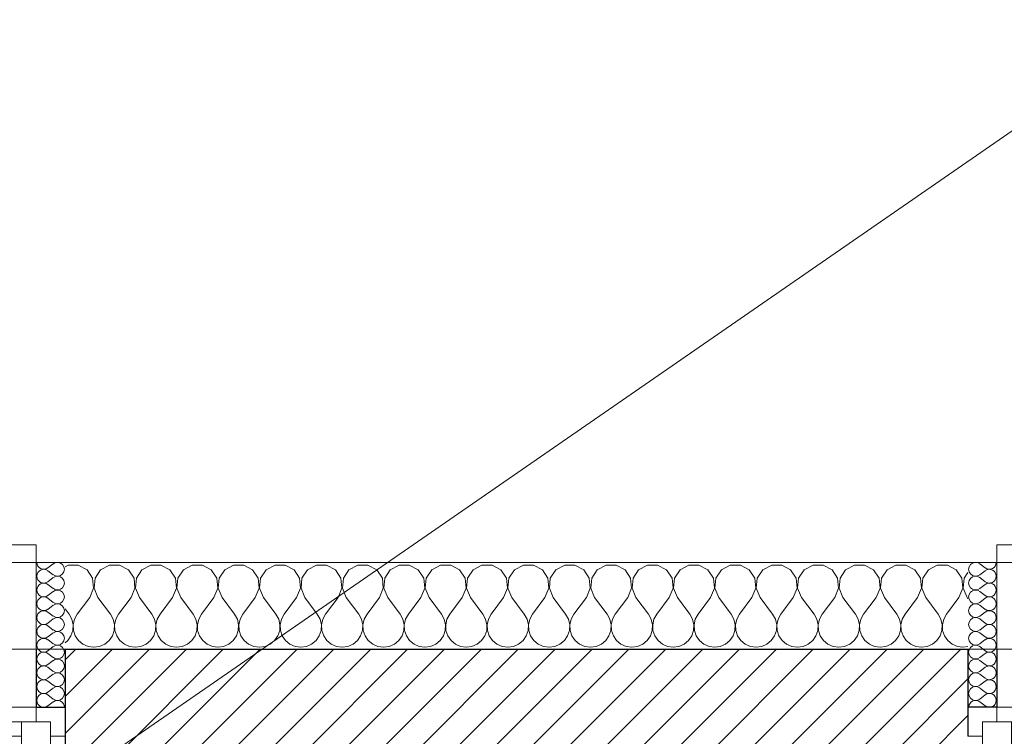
# Model space of a CAD drawing. Header units: millimetres. Extents: x 172139 to 266886, y 98118 to 138225.
# Tile 78 of 123: x 219943 to 221643, y 121376 to 122612. Entities that reach past the tile are written whole.
import ezdxf

# ---------------------------------------------------------------- set-up
doc = ezdxf.new("R2010")
doc.units = ezdxf.units.MM
doc.header["$MEASUREMENT"] = 0
for name, color, linetype in [('KR_INW', 7, 'Continuous'), ('NAPIS_SODON', 7, 'Continuous'), ('PRZEBUDOWA_WYBURZENIA_OPIS', 7, 'Continuous')]:
    doc.layers.add(name, color=color, linetype=linetype)
for name, color, linetype, lineweight in [('KR_INW_Nr_pióra__101', 252, 'Continuous', 5), ('KR_INW_Nr_pióra__27', 7, 'Continuous', 25), ('KR_INW_Nr_pióra__47', 7, 'Continuous', 15), ('NAPIS_SODON_Nr_pióra__1', 7, 'Continuous', 13), ('PRZEBUDOWA_WYBURZENIA_OPIS_Nr_pióra__1', 7, 'Continuous', 13)]:
    doc.layers.add(name, color=color, linetype=linetype, lineweight=lineweight)
doc.layers.add('KR_INW_Nr_pióra__102', color=7, linetype='Continuous', lineweight=5, true_color=0xcccccc)
doc.layers.add('Okna ArchiCADa_Nr_pióra__64', color=7, linetype='Continuous', lineweight=13, true_color=0x41c341)

# ---------------------------------------------------------------- blocks, each defined once
blk = doc.blocks.new('Strop_1', base_point=(179225, 121523.3))
at = {"layer": 'NAPIS_SODON_Nr_pióra__1', "linetype": 'Continuous', "flags": 128}
blk.add_lwpolyline([(179225, 121523.3), (179225.9, 107003.8), (250898.3, 107008.3), (250897.4, 121527.8)], close=True, dxfattribs=at)
blk = doc.blocks.new('*X110')
at = {"layer": 'KR_INW_Nr_pióra__102', "linetype": 'Continuous'}
for p, q in [((220027, 121670.9), (220021.8, 121668.1)), ((220044.4, 121670.9), (220027, 121670.9)), ((220059.7, 121662.7), (220044.4, 121670.9)), ((220098.4, 121670.9), (220083.1, 121662.7)), ((220115.8, 121670.9), (220098.4, 121670.9)), ((220131.2, 121662.7), (220115.8, 121670.9)), ((220169.9, 121670.9), (220154.5, 121662.7)), ((220187.3, 121670.9), (220169.9, 121670.9)), ((220202.6, 121662.7), (220187.3, 121670.9)), ((220241.3, 121670.9), (220226, 121662.7)), ((220258.7, 121670.9), (220241.3, 121670.9)), ((220274, 121662.7), (220258.7, 121670.9)), ((220312.7, 121670.9), (220297.4, 121662.7)), ((220330.1, 121670.9), (220312.7, 121670.9)), ((220345.5, 121662.7), (220330.1, 121670.9)), ((220384.2, 121670.9), (220368.8, 121662.7)), ((220401.6, 121670.9), (220384.2, 121670.9)), ((220416.9, 121662.7), (220401.6, 121670.9)), ((220455.6, 121670.9), (220440.3, 121662.7)), ((220473, 121670.9), (220455.6, 121670.9)), ((220488.3, 121662.7), (220473, 121670.9)), ((220527, 121670.9), (220511.7, 121662.7)), ((220544.4, 121670.9), (220527, 121670.9)), ((220559.7, 121662.7), (220544.4, 121670.9)), ((220598.4, 121670.9), (220583.1, 121662.7)), ((220615.8, 121670.9), (220598.4, 121670.9)), ((220631.2, 121662.7), (220615.8, 121670.9)), ((220669.9, 121670.9), (220654.5, 121662.7)), ((220687.3, 121670.9), (220669.9, 121670.9)), ((220702.6, 121662.7), (220687.3, 121670.9)), ((220741.3, 121670.9), (220726, 121662.7)), ((220758.7, 121670.9), (220741.3, 121670.9)), ((220774, 121662.7), (220758.7, 121670.9)), ((220812.7, 121670.9), (220797.4, 121662.7)), ((220830.1, 121670.9), (220812.7, 121670.9)), ((220845.5, 121662.7), (220830.1, 121670.9)), ((220884.2, 121670.9), (220868.8, 121662.7)), ((220901.6, 121670.9), (220884.2, 121670.9)), ((220916.9, 121662.7), (220901.6, 121670.9)), ((220955.6, 121670.9), (220940.3, 121662.7)), ((220973, 121670.9), (220955.6, 121670.9)), ((220988.3, 121662.7), (220973, 121670.9)), ((221027, 121670.9), (221011.7, 121662.7)), ((221044.4, 121670.9), (221027, 121670.9)), ((221059.7, 121662.7), (221044.4, 121670.9)), ((221098.4, 121670.9), (221083.1, 121662.7)), ((221115.8, 121670.9), (221098.4, 121670.9)), ((221131.2, 121662.7), (221115.8, 121670.9)), ((221169.9, 121670.9), (221154.5, 121662.7)), ((221187.3, 121670.9), (221169.9, 121670.9)), ((221202.6, 121662.7), (221187.3, 121670.9)), ((221241.3, 121670.9), (221226, 121662.7)), ((221258.7, 121670.9), (221241.3, 121670.9)), ((221274, 121662.7), (221258.7, 121670.9)), ((221312.7, 121670.9), (221297.4, 121662.7)), ((221330.1, 121670.9), (221312.7, 121670.9)), ((221345.5, 121662.7), (221330.1, 121670.9)), ((221384.2, 121670.9), (221368.8, 121662.7)), ((221401.6, 121670.9), (221384.2, 121670.9)), ((221416.9, 121662.7), (221401.6, 121670.9)), ((221455.6, 121670.9), (221440.3, 121662.7)), ((221473, 121670.9), (221455.6, 121670.9)), ((221488.3, 121662.7), (221473, 121670.9)), ((221527, 121670.9), (221511.7, 121662.7)), ((221544.4, 121670.9), (221527, 121670.9)), ((221559.7, 121662.7), (221544.4, 121670.9)), ((220069.4, 121648.2), (220059.7, 121662.7)), ((220071, 121630.9), (220069.4, 121648.2)), ((220073.5, 121648.2), (220071.8, 121630.9)), ((220083.1, 121662.7), (220073.5, 121648.2)), ((220140.8, 121648.2), (220131.2, 121662.7)), ((220142.4, 121630.9), (220140.8, 121648.2)), ((220144.9, 121648.2), (220143.3, 121630.9)), ((220154.5, 121662.7), (220144.9, 121648.2)), ((220212.2, 121648.2), (220202.6, 121662.7)), ((220213.9, 121630.9), (220212.2, 121648.2)), ((220216.3, 121648.2), (220214.7, 121630.9)), ((220226, 121662.7), (220216.3, 121648.2)), ((220283.7, 121648.2), (220274, 121662.7)), ((220285.3, 121630.9), (220283.7, 121648.2)), ((220287.8, 121648.2), (220286.1, 121630.9)), ((220297.4, 121662.7), (220287.8, 121648.2)), ((220355.1, 121648.2), (220345.5, 121662.7)), ((220356.7, 121630.9), (220355.1, 121648.2)), ((220359.2, 121648.2), (220357.6, 121630.9)), ((220368.8, 121662.7), (220359.2, 121648.2)), ((220426.5, 121648.2), (220416.9, 121662.7)), ((220428.2, 121630.9), (220426.5, 121648.2)), ((220430.6, 121648.2), (220429, 121630.9)), ((220440.3, 121662.7), (220430.6, 121648.2)), ((220497.9, 121648.2), (220488.3, 121662.7)), ((220499.6, 121630.9), (220497.9, 121648.2)), ((220502.1, 121648.2), (220500.4, 121630.9)), ((220511.7, 121662.7), (220502.1, 121648.2)), ((220569.4, 121648.2), (220559.7, 121662.7)), ((220571, 121630.9), (220569.4, 121648.2)), ((220573.5, 121648.2), (220571.8, 121630.9)), ((220583.1, 121662.7), (220573.5, 121648.2)), ((220640.8, 121648.2), (220631.2, 121662.7)), ((220642.4, 121630.9), (220640.8, 121648.2)), ((220644.9, 121648.2), (220643.3, 121630.9)), ((220654.5, 121662.7), (220644.9, 121648.2)), ((220712.2, 121648.2), (220702.6, 121662.7)), ((220713.9, 121630.9), (220712.2, 121648.2)), ((220716.3, 121648.2), (220714.7, 121630.9)), ((220726, 121662.7), (220716.3, 121648.2)), ((220783.7, 121648.2), (220774, 121662.7)), ((220785.3, 121630.9), (220783.7, 121648.2)), ((220787.8, 121648.2), (220786.1, 121630.9)), ((220797.4, 121662.7), (220787.8, 121648.2)), ((220855.1, 121648.2), (220845.5, 121662.7)), ((220856.7, 121630.9), (220855.1, 121648.2)), ((220859.2, 121648.2), (220857.6, 121630.9)), ((220868.8, 121662.7), (220859.2, 121648.2)), ((220926.5, 121648.2), (220916.9, 121662.7)), ((220928.2, 121630.9), (220926.5, 121648.2)), ((220930.6, 121648.2), (220929, 121630.9)), ((220940.3, 121662.7), (220930.6, 121648.2)), ((220997.9, 121648.2), (220988.3, 121662.7)), ((220999.6, 121630.9), (220997.9, 121648.2)), ((221002.1, 121648.2), (221000.4, 121630.9)), ((221011.7, 121662.7), (221002.1, 121648.2)), ((221069.4, 121648.2), (221059.7, 121662.7)), ((221071, 121630.9), (221069.4, 121648.2)), ((221073.5, 121648.2), (221071.8, 121630.9)), ((221083.1, 121662.7), (221073.5, 121648.2)), ((221140.8, 121648.2), (221131.2, 121662.7)), ((221142.4, 121630.9), (221140.8, 121648.2)), ((221144.9, 121648.2), (221143.3, 121630.9)), ((221154.5, 121662.7), (221144.9, 121648.2)), ((221212.2, 121648.2), (221202.6, 121662.7)), ((221213.9, 121630.9), (221212.2, 121648.2)), ((221216.3, 121648.2), (221214.7, 121630.9)), ((221226, 121662.7), (221216.3, 121648.2)), ((221283.7, 121648.2), (221274, 121662.7)), ((221285.3, 121630.9), (221283.7, 121648.2)), ((221287.8, 121648.2), (221286.1, 121630.9)), ((221297.4, 121662.7), (221287.8, 121648.2)), ((221355.1, 121648.2), (221345.5, 121662.7)), ((221356.7, 121630.9), (221355.1, 121648.2)), ((221359.2, 121648.2), (221357.6, 121630.9)), ((221368.8, 121662.7), (221359.2, 121648.2)), ((221426.5, 121648.2), (221416.9, 121662.7)), ((221428.2, 121630.9), (221426.5, 121648.2)), ((221430.6, 121648.2), (221429, 121630.9)), ((221440.3, 121662.7), (221430.6, 121648.2)), ((221497.9, 121648.2), (221488.3, 121662.7)), ((221499.6, 121630.9), (221497.9, 121648.2)), ((221502.1, 121648.2), (221500.4, 121630.9)), ((221511.7, 121662.7), (221502.1, 121648.2)), ((221569.4, 121648.2), (221559.7, 121662.7)), ((221571, 121630.9), (221569.4, 121648.2)), ((221573.5, 121648.2), (221571.8, 121630.9)), ((221580, 121658), (221573.5, 121648.2)), ((220064.3, 121614.9), (220071, 121630.9)), ((220071.8, 121630.9), (220078.6, 121614.9)), ((220135.7, 121614.9), (220142.4, 121630.9)), ((220143.3, 121630.9), (220150, 121614.9)), ((220207.1, 121614.9), (220213.9, 121630.9)), ((220214.7, 121630.9), (220221.4, 121614.9)), ((220278.6, 121614.9), (220285.3, 121630.9)), ((220286.1, 121630.9), (220292.9, 121614.9)), ((220350, 121614.9), (220356.7, 121630.9)), ((220357.6, 121630.9), (220364.3, 121614.9)), ((220421.4, 121614.9), (220428.2, 121630.9)), ((220429, 121630.9), (220435.7, 121614.9)), ((220492.9, 121614.9), (220499.6, 121630.9)), ((220500.4, 121630.9), (220507.1, 121614.9)), ((220564.3, 121614.9), (220571, 121630.9)), ((220571.8, 121630.9), (220578.6, 121614.9)), ((220635.7, 121614.9), (220642.4, 121630.9)), ((220643.3, 121630.9), (220650, 121614.9)), ((220707.1, 121614.9), (220713.9, 121630.9)), ((220714.7, 121630.9), (220721.4, 121614.9)), ((220778.6, 121614.9), (220785.3, 121630.9)), ((220786.1, 121630.9), (220792.9, 121614.9)), ((220850, 121614.9), (220856.7, 121630.9)), ((220857.6, 121630.9), (220864.3, 121614.9)), ((220921.4, 121614.9), (220928.2, 121630.9)), ((220929, 121630.9), (220935.7, 121614.9)), ((220992.9, 121614.9), (220999.6, 121630.9)), ((221000.4, 121630.9), (221007.1, 121614.9)), ((221064.3, 121614.9), (221071, 121630.9)), ((221071.8, 121630.9), (221078.6, 121614.9)), ((221135.7, 121614.9), (221142.4, 121630.9)), ((221143.3, 121630.9), (221150, 121614.9)), ((221207.1, 121614.9), (221213.9, 121630.9)), ((221214.7, 121630.9), (221221.4, 121614.9)), ((221278.6, 121614.9), (221285.3, 121630.9)), ((221286.1, 121630.9), (221292.9, 121614.9)), ((221350, 121614.9), (221356.7, 121630.9)), ((221357.6, 121630.9), (221364.3, 121614.9)), ((221421.4, 121614.9), (221428.2, 121630.9)), ((221429, 121630.9), (221435.7, 121614.9)), ((221492.9, 121614.9), (221499.6, 121630.9)), ((221500.4, 121630.9), (221507.1, 121614.9)), ((221564.3, 121614.9), (221571, 121630.9)), ((221571.8, 121630.9), (221578.6, 121614.9)), ((220064.3, 121614.9), (220042.9, 121586.3)), ((220078.6, 121614.9), (220100, 121586.3)), ((220135.7, 121614.9), (220114.3, 121586.3)), ((220150, 121614.9), (220171.4, 121586.3)), ((220207.1, 121614.9), (220185.7, 121586.3)), ((220221.4, 121614.9), (220242.9, 121586.3)), ((220278.6, 121614.9), (220257.1, 121586.3)), ((220292.9, 121614.9), (220314.3, 121586.3)), ((220350, 121614.9), (220328.6, 121586.3)), ((220364.3, 121614.9), (220385.7, 121586.3)), ((220421.4, 121614.9), (220400, 121586.3)), ((220435.7, 121614.9), (220457.1, 121586.3)), ((220492.9, 121614.9), (220471.4, 121586.3)), ((220507.1, 121614.9), (220528.6, 121586.3)), ((220564.3, 121614.9), (220542.9, 121586.3)), ((220578.6, 121614.9), (220600, 121586.3)), ((220635.7, 121614.9), (220614.3, 121586.3)), ((220650, 121614.9), (220671.4, 121586.3)), ((220707.1, 121614.9), (220685.7, 121586.3)), ((220721.4, 121614.9), (220742.9, 121586.3)), ((220778.6, 121614.9), (220757.1, 121586.3)), ((220792.9, 121614.9), (220814.3, 121586.3)), ((220850, 121614.9), (220828.6, 121586.3)), ((220864.3, 121614.9), (220885.7, 121586.3)), ((220921.4, 121614.9), (220900, 121586.3)), ((220935.7, 121614.9), (220957.1, 121586.3)), ((220992.9, 121614.9), (220971.4, 121586.3)), ((221007.1, 121614.9), (221028.6, 121586.3)), ((221064.3, 121614.9), (221042.9, 121586.3)), ((221078.6, 121614.9), (221100, 121586.3)), ((221135.7, 121614.9), (221114.3, 121586.3)), ((221150, 121614.9), (221171.4, 121586.3)), ((221207.1, 121614.9), (221185.7, 121586.3)), ((221221.4, 121614.9), (221242.9, 121586.3)), ((221278.6, 121614.9), (221257.1, 121586.3)), ((221292.9, 121614.9), (221314.3, 121586.3)), ((221350, 121614.9), (221328.6, 121586.3)), ((221364.3, 121614.9), (221385.7, 121586.3)), ((221421.4, 121614.9), (221400, 121586.3)), ((221435.7, 121614.9), (221457.1, 121586.3)), ((221492.9, 121614.9), (221471.4, 121586.3)), ((221507.1, 121614.9), (221528.6, 121586.3)), ((221564.3, 121614.9), (221542.9, 121586.3)), ((221578.6, 121614.9), (221580, 121613)), ((220021.8, 121595.4), (220028.6, 121586.3)), ((220033.3, 121577.7), (220028.6, 121586.3)), ((220042.9, 121586.3), (220038.1, 121577.7)), ((220104.8, 121577.7), (220100, 121586.3)), ((220114.3, 121586.3), (220109.5, 121577.7)), ((220176.2, 121577.7), (220171.4, 121586.3)), ((220185.7, 121586.3), (220180.9, 121577.7)), ((220247.6, 121577.7), (220242.9, 121586.3)), ((220257.1, 121586.3), (220252.4, 121577.7)), ((220319.1, 121577.7), (220314.3, 121586.3)), ((220328.6, 121586.3), (220323.8, 121577.7)), ((220390.5, 121577.7), (220385.7, 121586.3)), ((220400, 121586.3), (220395.2, 121577.7)), ((220461.9, 121577.7), (220457.1, 121586.3)), ((220471.4, 121586.3), (220466.7, 121577.7)), ((220533.3, 121577.7), (220528.6, 121586.3)), ((220542.9, 121586.3), (220538.1, 121577.7)), ((220604.8, 121577.7), (220600, 121586.3)), ((220614.3, 121586.3), (220609.5, 121577.7)), ((220676.2, 121577.7), (220671.4, 121586.3)), ((220685.7, 121586.3), (220680.9, 121577.7)), ((220747.6, 121577.7), (220742.9, 121586.3)), ((220757.1, 121586.3), (220752.4, 121577.7)), ((220819.1, 121577.7), (220814.3, 121586.3)), ((220828.6, 121586.3), (220823.8, 121577.7)), ((220890.5, 121577.7), (220885.7, 121586.3)), ((220900, 121586.3), (220895.2, 121577.7)), ((220961.9, 121577.7), (220957.1, 121586.3)), ((220971.4, 121586.3), (220966.7, 121577.7)), ((221033.3, 121577.7), (221028.6, 121586.3)), ((221042.9, 121586.3), (221038.1, 121577.7)), ((221104.8, 121577.7), (221100, 121586.3)), ((221114.3, 121586.3), (221109.5, 121577.7)), ((221176.2, 121577.7), (221171.4, 121586.3)), ((221185.7, 121586.3), (221180.9, 121577.7)), ((221247.6, 121577.7), (221242.9, 121586.3)), ((221257.1, 121586.3), (221252.4, 121577.7)), ((221319.1, 121577.7), (221314.3, 121586.3)), ((221328.6, 121586.3), (221323.8, 121577.7)), ((221390.5, 121577.7), (221385.7, 121586.3)), ((221400, 121586.3), (221395.2, 121577.7)), ((221461.9, 121577.7), (221457.1, 121586.3)), ((221471.4, 121586.3), (221466.7, 121577.7)), ((221533.3, 121577.7), (221528.6, 121586.3)), ((221542.9, 121586.3), (221538.1, 121577.7)), ((220035.6, 121568.1), (220033.3, 121577.7)), ((220035.1, 121558.2), (220035.6, 121568.1)), ((220038.1, 121577.7), (220035.9, 121568.1)), ((220035.9, 121568.1), (220036.3, 121558.2)), ((220107, 121568.1), (220104.8, 121577.7)), ((220106.5, 121558.2), (220107, 121568.1)), ((220109.5, 121577.7), (220107.3, 121568.1)), ((220107.3, 121568.1), (220107.8, 121558.2)), ((220178.4, 121568.1), (220176.2, 121577.7)), ((220177.9, 121558.2), (220178.4, 121568.1)), ((220180.9, 121577.7), (220178.7, 121568.1)), ((220178.7, 121568.1), (220179.2, 121558.2)), ((220249.9, 121568.1), (220247.6, 121577.7)), ((220249.4, 121558.2), (220249.9, 121568.1)), ((220252.4, 121577.7), (220250.1, 121568.1)), ((220250.1, 121568.1), (220250.6, 121558.2)), ((220321.3, 121568.1), (220319.1, 121577.7)), ((220320.8, 121558.2), (220321.3, 121568.1)), ((220323.8, 121577.7), (220321.6, 121568.1)), ((220321.6, 121568.1), (220322.1, 121558.2)), ((220392.7, 121568.1), (220390.5, 121577.7)), ((220392.2, 121558.2), (220392.7, 121568.1)), ((220395.2, 121577.7), (220393, 121568.1)), ((220393, 121568.1), (220393.5, 121558.2)), ((220464.1, 121568.1), (220461.9, 121577.7)), ((220463.7, 121558.2), (220464.1, 121568.1)), ((220466.7, 121577.7), (220464.4, 121568.1)), ((220464.4, 121568.1), (220464.9, 121558.2)), ((220535.6, 121568.1), (220533.3, 121577.7)), ((220535.1, 121558.2), (220535.6, 121568.1)), ((220538.1, 121577.7), (220535.9, 121568.1)), ((220535.9, 121568.1), (220536.3, 121558.2)), ((220607, 121568.1), (220604.8, 121577.7)), ((220606.5, 121558.2), (220607, 121568.1)), ((220609.5, 121577.7), (220607.3, 121568.1)), ((220607.3, 121568.1), (220607.8, 121558.2)), ((220678.4, 121568.1), (220676.2, 121577.7)), ((220677.9, 121558.2), (220678.4, 121568.1)), ((220680.9, 121577.7), (220678.7, 121568.1)), ((220678.7, 121568.1), (220679.2, 121558.2)), ((220749.9, 121568.1), (220747.6, 121577.7)), ((220749.4, 121558.2), (220749.9, 121568.1)), ((220752.4, 121577.7), (220750.1, 121568.1)), ((220750.1, 121568.1), (220750.6, 121558.2)), ((220821.3, 121568.1), (220819.1, 121577.7)), ((220820.8, 121558.2), (220821.3, 121568.1)), ((220823.8, 121577.7), (220821.6, 121568.1)), ((220821.6, 121568.1), (220822.1, 121558.2)), ((220892.7, 121568.1), (220890.5, 121577.7)), ((220892.2, 121558.2), (220892.7, 121568.1)), ((220895.2, 121577.7), (220893, 121568.1)), ((220893, 121568.1), (220893.5, 121558.2)), ((220964.1, 121568.1), (220961.9, 121577.7)), ((220963.7, 121558.2), (220964.1, 121568.1)), ((220966.7, 121577.7), (220964.4, 121568.1)), ((220964.4, 121568.1), (220964.9, 121558.2)), ((221035.6, 121568.1), (221033.3, 121577.7)), ((221035.1, 121558.2), (221035.6, 121568.1)), ((221038.1, 121577.7), (221035.9, 121568.1)), ((221035.9, 121568.1), (221036.3, 121558.2)), ((221107, 121568.1), (221104.8, 121577.7)), ((221106.5, 121558.2), (221107, 121568.1)), ((221109.5, 121577.7), (221107.3, 121568.1)), ((221107.3, 121568.1), (221107.8, 121558.2)), ((221178.4, 121568.1), (221176.2, 121577.7)), ((221177.9, 121558.2), (221178.4, 121568.1)), ((221180.9, 121577.7), (221178.7, 121568.1)), ((221178.7, 121568.1), (221179.2, 121558.2)), ((221249.9, 121568.1), (221247.6, 121577.7)), ((221249.4, 121558.2), (221249.9, 121568.1)), ((221252.4, 121577.7), (221250.1, 121568.1)), ((221250.1, 121568.1), (221250.6, 121558.2)), ((221321.3, 121568.1), (221319.1, 121577.7)), ((221320.8, 121558.2), (221321.3, 121568.1)), ((221323.8, 121577.7), (221321.6, 121568.1)), ((221321.6, 121568.1), (221322.1, 121558.2)), ((221392.7, 121568.1), (221390.5, 121577.7)), ((221392.2, 121558.2), (221392.7, 121568.1)), ((221395.2, 121577.7), (221393, 121568.1)), ((221393, 121568.1), (221393.5, 121558.2)), ((221464.1, 121568.1), (221461.9, 121577.7)), ((221463.7, 121558.2), (221464.1, 121568.1)), ((221466.7, 121577.7), (221464.4, 121568.1)), ((221464.4, 121568.1), (221464.9, 121558.2)), ((221535.6, 121568.1), (221533.3, 121577.7)), ((221535.1, 121558.2), (221535.6, 121568.1)), ((221538.1, 121577.7), (221535.9, 121568.1)), ((221535.9, 121568.1), (221536.3, 121558.2)), ((220026.4, 121540.8), (220031.9, 121548.9)), ((220031.9, 121548.9), (220035.1, 121558.2)), ((220036.3, 121558.2), (220039.5, 121548.9)), ((220039.5, 121548.9), (220045.1, 121540.8)), ((220097.8, 121540.8), (220103.4, 121548.9)), ((220103.4, 121548.9), (220106.5, 121558.2)), ((220107.8, 121558.2), (220110.9, 121548.9)), ((220110.9, 121548.9), (220116.5, 121540.8)), ((220169.2, 121540.8), (220174.8, 121548.9)), ((220174.8, 121548.9), (220177.9, 121558.2)), ((220179.2, 121558.2), (220182.3, 121548.9)), ((220182.3, 121548.9), (220187.9, 121540.8)), ((220240.6, 121540.8), (220246.2, 121548.9)), ((220246.2, 121548.9), (220249.4, 121558.2)), ((220250.6, 121558.2), (220253.8, 121548.9)), ((220253.8, 121548.9), (220259.4, 121540.8)), ((220312.1, 121540.8), (220317.7, 121548.9)), ((220317.7, 121548.9), (220320.8, 121558.2)), ((220322.1, 121558.2), (220325.2, 121548.9)), ((220325.2, 121548.9), (220330.8, 121540.8)), ((220383.5, 121540.8), (220389.1, 121548.9)), ((220389.1, 121548.9), (220392.2, 121558.2)), ((220393.5, 121558.2), (220396.6, 121548.9)), ((220396.6, 121548.9), (220402.2, 121540.8)), ((220454.9, 121540.8), (220460.5, 121548.9)), ((220460.5, 121548.9), (220463.7, 121558.2)), ((220464.9, 121558.2), (220468.1, 121548.9)), ((220468.1, 121548.9), (220473.6, 121540.8)), ((220526.4, 121540.8), (220531.9, 121548.9)), ((220531.9, 121548.9), (220535.1, 121558.2)), ((220536.3, 121558.2), (220539.5, 121548.9)), ((220539.5, 121548.9), (220545.1, 121540.8)), ((220597.8, 121540.8), (220603.4, 121548.9)), ((220603.4, 121548.9), (220606.5, 121558.2)), ((220607.8, 121558.2), (220610.9, 121548.9)), ((220610.9, 121548.9), (220616.5, 121540.8)), ((220669.2, 121540.8), (220674.8, 121548.9)), ((220674.8, 121548.9), (220677.9, 121558.2)), ((220679.2, 121558.2), (220682.3, 121548.9)), ((220682.3, 121548.9), (220687.9, 121540.8)), ((220740.6, 121540.8), (220746.2, 121548.9)), ((220746.2, 121548.9), (220749.4, 121558.2)), ((220750.6, 121558.2), (220753.8, 121548.9)), ((220753.8, 121548.9), (220759.4, 121540.8)), ((220812.1, 121540.8), (220817.7, 121548.9)), ((220817.7, 121548.9), (220820.8, 121558.2)), ((220822.1, 121558.2), (220825.2, 121548.9)), ((220825.2, 121548.9), (220830.8, 121540.8)), ((220883.5, 121540.8), (220889.1, 121548.9)), ((220889.1, 121548.9), (220892.2, 121558.2)), ((220893.5, 121558.2), (220896.6, 121548.9)), ((220896.6, 121548.9), (220902.2, 121540.8)), ((220954.9, 121540.8), (220960.5, 121548.9)), ((220960.5, 121548.9), (220963.7, 121558.2)), ((220964.9, 121558.2), (220968.1, 121548.9)), ((220968.1, 121548.9), (220973.6, 121540.8)), ((221026.4, 121540.8), (221031.9, 121548.9)), ((221031.9, 121548.9), (221035.1, 121558.2)), ((221036.3, 121558.2), (221039.5, 121548.9)), ((221039.5, 121548.9), (221045.1, 121540.8)), ((221097.8, 121540.8), (221103.4, 121548.9)), ((221103.4, 121548.9), (221106.5, 121558.2)), ((221107.8, 121558.2), (221110.9, 121548.9)), ((221110.9, 121548.9), (221116.5, 121540.8)), ((221169.2, 121540.8), (221174.8, 121548.9)), ((221174.8, 121548.9), (221177.9, 121558.2)), ((221179.2, 121558.2), (221182.3, 121548.9)), ((221182.3, 121548.9), (221187.9, 121540.8)), ((221240.6, 121540.8), (221246.2, 121548.9)), ((221246.2, 121548.9), (221249.4, 121558.2)), ((221250.6, 121558.2), (221253.8, 121548.9)), ((221253.8, 121548.9), (221259.4, 121540.8)), ((221312.1, 121540.8), (221317.7, 121548.9)), ((221317.7, 121548.9), (221320.8, 121558.2)), ((221322.1, 121558.2), (221325.2, 121548.9)), ((221325.2, 121548.9), (221330.8, 121540.8)), ((221383.5, 121540.8), (221389.1, 121548.9)), ((221389.1, 121548.9), (221392.2, 121558.2)), ((221393.5, 121558.2), (221396.6, 121548.9)), ((221396.6, 121548.9), (221402.2, 121540.8)), ((221454.9, 121540.8), (221460.5, 121548.9)), ((221460.5, 121548.9), (221463.7, 121558.2)), ((221464.9, 121558.2), (221468.1, 121548.9)), ((221468.1, 121548.9), (221473.6, 121540.8)), ((221526.4, 121540.8), (221531.9, 121548.9)), ((221531.9, 121548.9), (221535.1, 121558.2)), ((221536.3, 121558.2), (221539.5, 121548.9)), ((221539.5, 121548.9), (221545.1, 121540.8)), ((220021.8, 121537), (220026.4, 121540.8)), ((220045.1, 121540.8), (220052.7, 121534.5)), ((220052.7, 121534.5), (220061.7, 121530.5)), ((220061.7, 121530.5), (220071.4, 121529.2)), ((220071.4, 121529.2), (220081.2, 121530.5)), ((220081.2, 121530.5), (220090.2, 121534.5)), ((220090.2, 121534.5), (220097.8, 121540.8)), ((220116.5, 121540.8), (220124.1, 121534.5)), ((220124.1, 121534.5), (220133.1, 121530.5)), ((220133.1, 121530.5), (220142.9, 121529.2)), ((220142.9, 121529.2), (220152.6, 121530.5)), ((220152.6, 121530.5), (220161.6, 121534.5)), ((220161.6, 121534.5), (220169.2, 121540.8)), ((220187.9, 121540.8), (220195.5, 121534.5)), ((220195.5, 121534.5), (220204.5, 121530.5)), ((220204.5, 121530.5), (220214.3, 121529.2)), ((220214.3, 121529.2), (220224, 121530.5)), ((220224, 121530.5), (220233.1, 121534.5)), ((220233.1, 121534.5), (220240.6, 121540.8)), ((220259.4, 121540.8), (220266.9, 121534.5)), ((220266.9, 121534.5), (220276, 121530.5)), ((220276, 121530.5), (220285.7, 121529.2)), ((220285.7, 121529.2), (220295.5, 121530.5)), ((220295.5, 121530.5), (220304.5, 121534.5)), ((220304.5, 121534.5), (220312.1, 121540.8)), ((220330.8, 121540.8), (220338.4, 121534.5)), ((220338.4, 121534.5), (220347.4, 121530.5)), ((220347.4, 121530.5), (220357.1, 121529.2)), ((220357.1, 121529.2), (220366.9, 121530.5)), ((220366.9, 121530.5), (220375.9, 121534.5)), ((220375.9, 121534.5), (220383.5, 121540.8)), ((220402.2, 121540.8), (220409.8, 121534.5)), ((220409.8, 121534.5), (220418.8, 121530.5)), ((220418.8, 121530.5), (220428.6, 121529.2)), ((220428.6, 121529.2), (220438.3, 121530.5)), ((220438.3, 121530.5), (220447.3, 121534.5)), ((220447.3, 121534.5), (220454.9, 121540.8)), ((220473.6, 121540.8), (220481.2, 121534.5)), ((220481.2, 121534.5), (220490.2, 121530.5)), ((220490.2, 121530.5), (220500, 121529.2)), ((220500, 121529.2), (220509.8, 121530.5)), ((220509.8, 121530.5), (220518.8, 121534.5)), ((220518.8, 121534.5), (220526.4, 121540.8)), ((220545.1, 121540.8), (220552.7, 121534.5)), ((220552.7, 121534.5), (220561.7, 121530.5)), ((220561.7, 121530.5), (220571.4, 121529.2)), ((220571.4, 121529.2), (220581.2, 121530.5)), ((220581.2, 121530.5), (220590.2, 121534.5)), ((220590.2, 121534.5), (220597.8, 121540.8)), ((220616.5, 121540.8), (220624.1, 121534.5)), ((220624.1, 121534.5), (220633.1, 121530.5)), ((220633.1, 121530.5), (220642.9, 121529.2)), ((220642.9, 121529.2), (220652.6, 121530.5)), ((220652.6, 121530.5), (220661.6, 121534.5)), ((220661.6, 121534.5), (220669.2, 121540.8)), ((220687.9, 121540.8), (220695.5, 121534.5)), ((220695.5, 121534.5), (220704.5, 121530.5)), ((220704.5, 121530.5), (220714.3, 121529.2)), ((220714.3, 121529.2), (220724, 121530.5)), ((220724, 121530.5), (220733.1, 121534.5)), ((220733.1, 121534.5), (220740.6, 121540.8)), ((220759.4, 121540.8), (220766.9, 121534.5)), ((220766.9, 121534.5), (220776, 121530.5)), ((220776, 121530.5), (220785.7, 121529.2)), ((220785.7, 121529.2), (220795.5, 121530.5)), ((220795.5, 121530.5), (220804.5, 121534.5)), ((220804.5, 121534.5), (220812.1, 121540.8)), ((220830.8, 121540.8), (220838.4, 121534.5)), ((220838.4, 121534.5), (220847.4, 121530.5)), ((220847.4, 121530.5), (220857.1, 121529.2)), ((220857.1, 121529.2), (220866.9, 121530.5)), ((220866.9, 121530.5), (220875.9, 121534.5)), ((220875.9, 121534.5), (220883.5, 121540.8)), ((220902.2, 121540.8), (220909.8, 121534.5)), ((220909.8, 121534.5), (220918.8, 121530.5)), ((220918.8, 121530.5), (220928.6, 121529.2)), ((220928.6, 121529.2), (220938.3, 121530.5)), ((220938.3, 121530.5), (220947.3, 121534.5)), ((220947.3, 121534.5), (220954.9, 121540.8)), ((220973.6, 121540.8), (220981.2, 121534.5)), ((220981.2, 121534.5), (220990.2, 121530.5)), ((220990.2, 121530.5), (221000, 121529.2)), ((221000, 121529.2), (221009.8, 121530.5)), ((221009.8, 121530.5), (221018.8, 121534.5)), ((221018.8, 121534.5), (221026.4, 121540.8)), ((221045.1, 121540.8), (221052.7, 121534.5)), ((221052.7, 121534.5), (221061.7, 121530.5)), ((221061.7, 121530.5), (221071.4, 121529.2)), ((221071.4, 121529.2), (221081.2, 121530.5)), ((221081.2, 121530.5), (221090.2, 121534.5)), ((221090.2, 121534.5), (221097.8, 121540.8)), ((221116.5, 121540.8), (221124.1, 121534.5)), ((221124.1, 121534.5), (221133.1, 121530.5)), ((221133.1, 121530.5), (221142.9, 121529.2)), ((221142.9, 121529.2), (221152.6, 121530.5)), ((221152.6, 121530.5), (221161.6, 121534.5)), ((221161.6, 121534.5), (221169.2, 121540.8)), ((221187.9, 121540.8), (221195.5, 121534.5)), ((221195.5, 121534.5), (221204.5, 121530.5)), ((221204.5, 121530.5), (221214.3, 121529.2)), ((221214.3, 121529.2), (221224, 121530.5)), ((221224, 121530.5), (221233.1, 121534.5)), ((221233.1, 121534.5), (221240.6, 121540.8)), ((221259.4, 121540.8), (221266.9, 121534.5)), ((221266.9, 121534.5), (221276, 121530.5)), ((221276, 121530.5), (221285.7, 121529.2)), ((221285.7, 121529.2), (221295.5, 121530.5)), ((221295.5, 121530.5), (221304.5, 121534.5)), ((221304.5, 121534.5), (221312.1, 121540.8)), ((221330.8, 121540.8), (221338.4, 121534.5)), ((221338.4, 121534.5), (221347.4, 121530.5)), ((221347.4, 121530.5), (221357.1, 121529.2)), ((221357.1, 121529.2), (221366.9, 121530.5)), ((221366.9, 121530.5), (221375.9, 121534.5)), ((221375.9, 121534.5), (221383.5, 121540.8)), ((221402.2, 121540.8), (221409.8, 121534.5)), ((221409.8, 121534.5), (221418.8, 121530.5)), ((221418.8, 121530.5), (221428.6, 121529.2)), ((221428.6, 121529.2), (221438.3, 121530.5)), ((221438.3, 121530.5), (221447.3, 121534.5)), ((221447.3, 121534.5), (221454.9, 121540.8)), ((221473.6, 121540.8), (221481.2, 121534.5)), ((221481.2, 121534.5), (221490.2, 121530.5)), ((221490.2, 121530.5), (221500, 121529.2)), ((221500, 121529.2), (221509.8, 121530.5)), ((221509.8, 121530.5), (221518.8, 121534.5)), ((221518.8, 121534.5), (221526.4, 121540.8)), ((221545.1, 121540.8), (221552.7, 121534.5)), ((221552.7, 121534.5), (221561.7, 121530.5)), ((221561.7, 121530.5), (221571.4, 121529.2)), ((221571.4, 121529.2), (221580, 121530.4))]:
    blk.add_line(p, q, dxfattribs=at)
blk = doc.blocks.new('*X113')
at = {"layer": 'KR_INW_Nr_pióra__102', "linetype": 'Continuous'}
for p, q in [((221600.2, 121673.2), (221609.7, 121666.1)), ((221600.2, 121654.2), (221609.7, 121661.3)), ((221600.2, 121649.4), (221609.7, 121642.3)), ((221600.2, 121630.4), (221609.7, 121637.5)), ((221600.2, 121625.6), (221609.7, 121618.5)), ((221600.2, 121606.5), (221609.7, 121613.7)), ((221600.2, 121601.8), (221609.7, 121594.6)), ((221600.2, 121582.7), (221609.7, 121589.9)), ((221600.2, 121578), (221609.7, 121570.8)), ((221600.2, 121558.9), (221609.7, 121566.1)), ((221600.2, 121554.2), (221609.7, 121547)), ((221600.2, 121535.1), (221609.7, 121542.3)), ((221600.2, 121530.4), (221609.7, 121523.2)), ((221600.2, 121511.3), (221609.7, 121518.5)), ((221600.2, 121506.5), (221609.7, 121499.4)), ((221600.2, 121487.5), (221609.7, 121494.6)), ((221600.2, 121482.7), (221609.7, 121475.6)), ((221600.2, 121463.7), (221609.7, 121470.8)), ((221600.2, 121458.9), (221609.7, 121451.8)), ((221600.2, 121439.9), (221609.7, 121447)), ((221600.2, 121435.1), (221609.7, 121428))]:
    blk.add_line(p, q, dxfattribs=at)
for centre, start, end in [((221593.1, 121663.7), 53.1301, 306.8699), ((221616.9, 121675.6), 233.1301, 0), ((221593.1, 121639.9), 53.1301, 306.8699), ((221616.9, 121651.8), 0, 126.8699), ((221616.9, 121651.8), 233.1301, 0), ((221616.9, 121628), 0, 126.8699), ((221593.1, 121616.1), 53.1301, 306.8699), ((221616.9, 121628), 233.1301, 0), ((221616.9, 121604.2), 0, 126.8699), ((221593.1, 121592.3), 53.1301, 306.8699), ((221616.9, 121604.2), 233.1301, 0), ((221593.1, 121568.5), 53.1301, 306.8699), ((221616.9, 121580.4), 0, 126.8699), ((221616.9, 121580.4), 233.1301, 0), ((221616.9, 121556.5), 0, 126.8699), ((221593.1, 121544.6), 53.1301, 306.8699), ((221616.9, 121556.5), 233.1301, 0), ((221593.1, 121520.8), 53.1301, 306.8699), ((221616.9, 121532.7), 0, 126.8699), ((221616.9, 121532.7), 233.1301, 0), ((221616.9, 121508.9), 0, 126.8699), ((221593.1, 121497), 53.1301, 306.8699), ((221616.9, 121508.9), 233.1301, 0), ((221616.9, 121485.1), 0, 126.8699), ((221593.1, 121473.2), 53.1301, 306.8699), ((221616.9, 121485.1), 233.1301, 0), ((221593.1, 121449.4), 53.1301, 306.8699), ((221616.9, 121461.3), 0, 126.8699), ((221616.9, 121461.3), 233.1301, 0), ((221616.9, 121437.5), 0, 126.8699), ((221593.1, 121425.6), 53.1301, 180), ((221616.9, 121437.5), 233.1301, 0)]:
    blk.add_arc(centre, 11.9, start, end, dxfattribs=at)
blk = doc.blocks.new('*X118')
at = {"layer": 'KR_INW_Nr_pióra__102', "linetype": 'Continuous'}
for p, q in [((220001.5, 121673.2), (219992, 121666.1)), ((220001.5, 121654.2), (219992, 121661.3)), ((220001.5, 121649.4), (219992, 121642.3)), ((220001.5, 121630.4), (219992, 121637.5)), ((220001.5, 121625.6), (219992, 121618.5)), ((220001.5, 121606.5), (219992, 121613.7)), ((220001.5, 121601.8), (219992, 121594.6)), ((220001.5, 121582.7), (219992, 121589.9)), ((220001.5, 121578), (219992, 121570.8)), ((220001.5, 121558.9), (219992, 121566.1)), ((220001.5, 121554.2), (219992, 121547)), ((220001.5, 121535.1), (219992, 121542.3)), ((220001.5, 121530.4), (219992, 121523.2)), ((220001.5, 121511.3), (219992, 121518.5)), ((220001.5, 121506.5), (219992, 121499.4)), ((220001.5, 121487.5), (219992, 121494.6)), ((220001.5, 121482.7), (219992, 121475.6)), ((220001.5, 121463.7), (219992, 121470.8)), ((220001.5, 121458.9), (219992, 121451.8)), ((220001.5, 121439.9), (219992, 121447)), ((220001.5, 121435.1), (219992, 121428))]:
    blk.add_line(p, q, dxfattribs=at)
for centre, start, end in [((219984.9, 121675.6), 180, 306.8699), ((220008.7, 121663.7), 233.1301, 126.8699), ((219984.9, 121651.8), 53.1301, 180), ((219984.9, 121651.8), 180, 306.8699), ((220008.7, 121639.9), 233.1301, 126.8699), ((219984.9, 121628), 53.1301, 180), ((219984.9, 121628), 180, 306.8699), ((219984.9, 121604.2), 53.1301, 180), ((220008.7, 121616.1), 233.1301, 126.8699), ((219984.9, 121604.2), 180, 306.8699), ((220008.7, 121592.3), 233.1301, 126.8699), ((219984.9, 121580.4), 53.1301, 180), ((219984.9, 121580.4), 180, 306.8699), ((220008.7, 121568.5), 233.1301, 126.8699), ((219984.9, 121556.5), 53.1301, 180), ((219984.9, 121556.5), 180, 306.8699), ((220008.7, 121544.6), 233.1301, 126.8699), ((219984.9, 121532.7), 53.1301, 180), ((219984.9, 121532.7), 180, 306.8699), ((220008.7, 121520.8), 233.1301, 126.8699), ((219984.9, 121508.9), 53.1301, 180), ((219984.9, 121508.9), 180, 306.8699), ((219984.9, 121485.1), 53.1301, 180), ((220008.7, 121497), 233.1301, 126.8699), ((219984.9, 121485.1), 180, 306.8699), ((220008.7, 121473.2), 233.1301, 126.8699), ((219984.9, 121461.3), 53.1301, 180), ((219984.9, 121461.3), 180, 306.8699), ((220008.7, 121449.4), 233.1301, 126.8699), ((219984.9, 121437.5), 53.1301, 180), ((219984.9, 121437.5), 180, 306.8699), ((220008.7, 121425.6), 0, 126.8699)]:
    blk.add_arc(centre, 11.9, start, end, dxfattribs=at)
blk = doc.blocks.new('Okno dwuskrzydłowe 19')
at = {"layer": 'Okna ArchiCADa_Nr_pióra__64', "linetype": 'Continuous'}
for p, q in [((-562.8, 230), (562.8, 230)), ((-537.8, 25), (-487.8, 25)), ((-537.8, -25), (-537.8, 25)), ((-487.8, 25), (-50, 25)), ((-487.8, 25), (-487.8, -25)), ((-487.8, 25), (-50, 25)), ((-50, -25), (-50, 25)), ((-50, 25), (0, 25)), ((0, 25), (0, -25)), ((0, 25), (50, 25)), ((0, -25), (0, 25)), ((50, 25), (487.8, 25)), ((50, 25), (50, -25)), ((50, 25), (487.8, 25)), ((487.8, -25), (487.8, 25)), ((487.8, 25), (537.8, 25)), ((537.8, 25), (537.8, -25)), ((-562.8, 0), (-537.8, 0)), ((-562.8, -50), (-562.8, 0)), ((-537.8, 0), (-537.8, -25)), ((-487.8, 0), (-50, 0)), ((50, 0), (487.8, 0)), ((537.8, -25), (537.8, 0)), ((537.8, 0), (562.8, 0)), ((562.8, -50), (562.8, 0)), ((-537.8, -25), (-512.8, -25)), ((-487.8, -25), (-537.8, -25)), ((-512.8, -25), (-512.8, -50)), ((-50, -25), (-487.8, -25)), ((0, -25), (-50, -25)), ((50, -25), (0, -25)), ((487.8, -25), (50, -25)), ((537.8, -25), (487.8, -25)), ((512.8, -50), (512.8, -25)), ((512.8, -25), (537.8, -25)), ((-512.8, -50), (-562.8, -50)), ((-512.8, -50), (-562.8, -50)), ((0, -50), (-512.8, -50)), ((512.8, -50), (0, -50)), ((562.8, -50), (512.8, -50)), ((512.8, -50), (562.8, -50)), ((-512.8, -300), (512.8, -300)), ((-512.8, -300), (-512.8, -330)), ((512.8, -330), (512.8, -300)), ((-512.8, -330), (512.8, -330))]:
    blk.add_line(p, q, dxfattribs=at)
blk = doc.blocks.new('Ściana_1', base_point=(179075.1, 121675.6))
at = {"layer": 'KR_INW_Nr_pióra__101', "linetype": 'Continuous'}
h = blk.add_hatch(dxfattribs=at)
h.set_pattern_fill('Cegła_licówka', color=256, style=0, pattern_type=2)
h.set_pattern_definition([(45, (0, 0), (-31.819804, 31.819804), [])])
h.paths.add_polyline_path([(220021.8, 121525.6), (220021.8, 121425.6), (220021.8, 121375.6), (220021.8, 121145.6), (221580, 121145.6), (221580, 121375.6), (221580, 121425.6), (221580, 121525.6)])
at = {"layer": 'KR_INW_Nr_pióra__27', "linetype": 'Continuous'}
for p, q in [((219971.8, 121525.6), (219971.8, 121425.6)), ((221580, 121525.6), (220021.8, 121525.6)), ((220021.8, 121525.6), (220021.8, 121425.6)), ((221580, 121525.6), (221580, 121425.6)), ((221630, 121525.6), (221630, 121425.6)), ((219971.8, 121425.6), (220021.8, 121425.6)), ((220021.8, 121425.6), (220021.8, 121375.6)), ((221630, 121425.6), (221580, 121425.6)), ((221580, 121425.6), (221580, 121375.6)), ((220021.8, 121375.6), (220021.8, 121265.6))]:
    blk.add_line(p, q, dxfattribs=at)
at = {"layer": 'KR_INW_Nr_pióra__47', "linetype": 'Continuous'}
for p, q in [((220021.8, 121675.6), (219971.8, 121675.6)), ((219971.8, 121425.6), (219971.8, 121675.6)), ((219971.8, 121675.6), (219971.8, 121525.6)), ((221580, 121675.6), (221630, 121675.6)), ((221630, 121425.6), (221630, 121675.6)), ((221630, 121675.6), (221630, 121525.6)), ((220021.8, 121425.6), (219971.8, 121425.6)), ((221580, 121425.6), (221630, 121425.6))]:
    blk.add_line(p, q, dxfattribs=at)
at = {"layer": 'KR_INW_Nr_pióra__47', "linetype": 'Continuous', "flags": 128}
blk.add_lwpolyline([(221580, 121675.6), (220021.8, 121675.6)], dxfattribs=at)
at = {"layer": 'KR_INW'}
for name in ['*X118', '*X110', '*X113']:
    blk.add_blockref(name, (0, 0), dxfattribs=at)
at = {"layer": 'Okna ArchiCADa_Nr_pióra__64', "linetype": 'Continuous', "xscale": -1, "zscale": 1000, "rotation": 180}
for p in [(219458.9, 121375.6), (222142.8, 121375.6)]:
    blk.add_blockref('Okno dwuskrzydłowe 19', p, dxfattribs=at)
blk = doc.blocks.new('Linia_1', base_point=(221933.9, 122611.7))
at = {"layer": 'PRZEBUDOWA_WYBURZENIA_OPIS_Nr_pióra__1', "linetype": 'Continuous'}
blk.add_line((221933.9, 122611.7), (220049.9, 121310.7), dxfattribs=at)

msp = doc.modelspace()

# ---------------------------------------------------------------- block references
at = {"layer": 'KR_INW'}
msp.add_blockref('Ściana_1', (179075.1, 121675.6), dxfattribs=at)
at = {"layer": 'NAPIS_SODON', "linetype": 'Continuous'}
msp.add_blockref('Strop_1', (179225, 121523.3), dxfattribs=at)
at = {"layer": 'PRZEBUDOWA_WYBURZENIA_OPIS', "linetype": 'Continuous'}
msp.add_blockref('Linia_1', (221933.9, 122611.7), dxfattribs=at)

doc.saveas('drawing.dxf')
